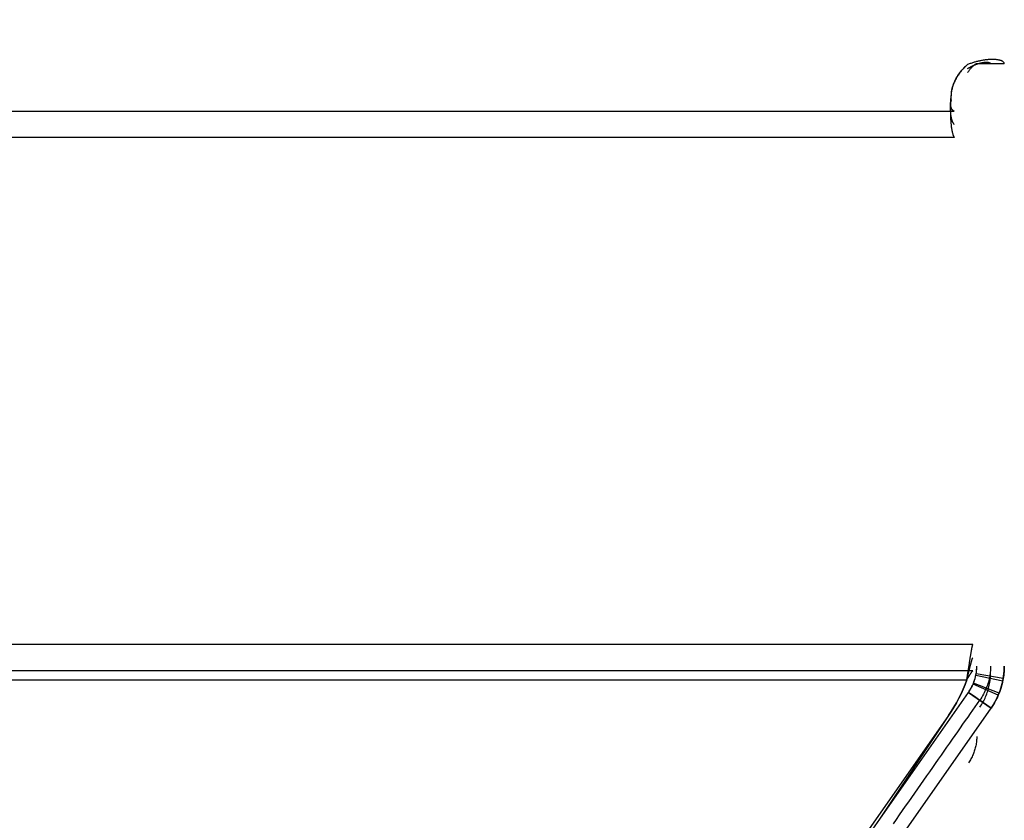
# Model space of a CAD drawing. Header units: millimetres. Extents: x -445 to 455, y -100 to 117.
# Tile 12 of 13: x 401 to 455, y -33 to 11. Entities that reach past the tile are written whole.
import ezdxf

# ---------------------------------------------------------------- set-up
doc = ezdxf.new("R2010")
doc.units = ezdxf.units.MM
doc.header["$MEASUREMENT"] = 0
doc.layers.add('Predefinito', color=5, linetype='Continuous')

# ---------------------------------------------------------------- blocks, each defined once
blk = doc.blocks.new('(#4957) MENSOLA_INTELIGENTE')
at = {"layer": 'Predefinito', "extrusion": (1, 0, 0)}
for points in [[(253.053, -143.639), (234.662, -83.486)], [(253.053, -143.639), (234.662, -83.486)], [(253.053, -143.639), (234.662, -83.486)], [(234.662, -83.486), (234.606, -83.308), (234.546, -83.13), (234.483, -82.952), (234.416, -82.775), (234.345, -82.598), (234.27, -82.421), (234.191, -82.245), (234.109, -82.07), (234.023, -81.895), (233.933, -81.722), (233.839, -81.549), (233.741, -81.378), (233.64, -81.207), (233.535, -81.039), (233.426, -80.871), (233.313, -80.706), (233.197, -80.542), (233.077, -80.38), (232.954, -80.22), (232.827, -80.062), (232.696, -79.906), (232.562, -79.753), (232.425, -79.602), (232.284, -79.453), (232.14, -79.308), (231.993, -79.165), (231.842, -79.025), (231.689, -78.888), (231.533, -78.754), (231.374, -78.623), (231.212, -78.495), (231.048, -78.371), (230.881, -78.25), (230.711, -78.132), (230.54, -78.019), (230.366, -77.908), (230.19, -77.802), (230.012, -77.699), (229.832, -77.6), (229.651, -77.505), (229.468, -77.414), (229.283, -77.327), (229.097, -77.243), (228.91, -77.164), (228.722, -77.089), (228.533, -77.017), (228.343, -76.95), (228.152, -76.887), (227.961, -76.827), (227.769, -76.772), (227.577, -76.721), (227.385, -76.674), (227.192, -76.631), (227, -76.591), (226.807, -76.556), (226.615, -76.525), (226.423, -76.497), (226.232, -76.474), (226.041, -76.454), (225.851, -76.438), (225.662, -76.425), (225.473, -76.416), (225.286, -76.411), (225.099, -76.409)], [(225.099, -76.409), (225.444, -76.415), (225.788, -76.433), (226.131, -76.463), (226.472, -76.504), (226.813, -76.557), (227.151, -76.622), (227.487, -76.698), (227.819, -76.786), (228.149, -76.886), (228.475, -76.996), (228.797, -77.118), (229.115, -77.251), (229.428, -77.395), (229.736, -77.549), (230.038, -77.714), (230.334, -77.889), (230.625, -78.074), (230.908, -78.27), (231.185, -78.474), (231.455, -78.689), (231.717, -78.912), (231.971, -79.144), (232.217, -79.385), (232.455, -79.634), (232.684, -79.892), (232.903, -80.157), (233.114, -80.429), (233.315, -80.708), (233.507, -80.995), (233.688, -81.287), (233.859, -81.586), (234.02, -81.89), (234.17, -82.2), (234.31, -82.515), (234.439, -82.834), (234.556, -83.158), (234.662, -83.486)], [(234.662, -83.486), (234.606, -83.308), (234.546, -83.13), (234.483, -82.952), (234.416, -82.775), (234.345, -82.598), (234.27, -82.421), (234.191, -82.245), (234.109, -82.07), (234.023, -81.895), (233.933, -81.722), (233.839, -81.549), (233.741, -81.378), (233.64, -81.207), (233.535, -81.039), (233.426, -80.871), (233.313, -80.706), (233.197, -80.542), (233.077, -80.38), (232.954, -80.22), (232.827, -80.062), (232.696, -79.906), (232.562, -79.753), (232.425, -79.602), (232.284, -79.453), (232.14, -79.308), (231.993, -79.165), (231.842, -79.025), (231.689, -78.888), (231.533, -78.754), (231.374, -78.623), (231.212, -78.495), (231.048, -78.371), (230.881, -78.25), (230.711, -78.132), (230.54, -78.019), (230.366, -77.908), (230.19, -77.802), (230.012, -77.699), (229.832, -77.6), (229.651, -77.505), (229.468, -77.414), (229.283, -77.327), (229.097, -77.243), (228.91, -77.164), (228.722, -77.089), (228.533, -77.017), (228.343, -76.95), (228.152, -76.887), (227.961, -76.827), (227.769, -76.772), (227.577, -76.721), (227.385, -76.674), (227.192, -76.631), (227, -76.591), (226.807, -76.556), (226.615, -76.525), (226.423, -76.497), (226.232, -76.474), (226.041, -76.454), (225.851, -76.438), (225.662, -76.425), (225.473, -76.416), (225.286, -76.411), (225.099, -76.409)], [(225.099, -76.409), (140.921, -76.409)], [(141.647, -76.409), (141.647, -188.156)], [(141.647, -76.409), (141.647, -188.156)], [(140.921, -76.409), (140.68, -76.406), (140.439, -76.398), (140.198, -76.383), (139.957, -76.363), (139.717, -76.337), (139.476, -76.304), (139.237, -76.267), (138.999, -76.223), (138.761, -76.173), (138.525, -76.118), (138.291, -76.057), (138.058, -75.991), (137.827, -75.919), (137.598, -75.841), (137.372, -75.759), (137.148, -75.671)], [(137.148, -75.671), (137.449, -75.787), (137.753, -75.894), (138.06, -75.991), (138.37, -76.079), (138.683, -76.156), (138.999, -76.223), (139.316, -76.28), (139.635, -76.326), (139.955, -76.363), (140.276, -76.389), (140.598, -76.404), (140.921, -76.409)], [(140.921, -76.409), (140.68, -76.406), (140.439, -76.398), (140.198, -76.383), (139.957, -76.363), (139.717, -76.337), (139.476, -76.304), (139.237, -76.267), (138.999, -76.223), (138.761, -76.173), (138.525, -76.118), (138.291, -76.057), (138.058, -75.991), (137.827, -75.919), (137.598, -75.841), (137.372, -75.759), (137.148, -75.671)], [(137.148, -75.671), (27.318, -75.671)], [(137.148, -75.671), (27.318, -75.671)], [(133.747, -73.376), (26.616, -73.376)], [(130.921, -74.929), (129.421, -74.929)], [(129.505, -76.842), (129.067, -75.408)], [(129.505, -76.842), (129.36, -76.366)], [(42.534, -103.432), (128.182, -77.246)], [(128.182, -77.246), (127.744, -75.812)], [(127.963, -76.529), (42.314, -102.715)], [(42.095, -101.997), (127.744, -75.812)], [(84.919, -88.905), (85.358, -90.339)], [(66.629, -211.091), (35.254, -108.471)], [(66.629, -211.091), (35.254, -108.471)], [(65.712, -209.803), (34.586, -107.996)], [(64.277, -210.242), (33.152, -108.435)], [(36.612, -105.242), (42.534, -103.432)], [(42.095, -101.997), (42.534, -103.432)], [(36.393, -104.525), (42.314, -102.715)], [(36.174, -103.808), (42.095, -101.997)], [(39.573, -104.337), (39.134, -102.903)], [(35.254, -108.471), (35.346, -108.45), (35.437, -108.425), (35.526, -108.398), (35.615, -108.367), (35.703, -108.333), (35.789, -108.296), (35.875, -108.257), (35.958, -108.214), (36.041, -108.168), (36.121, -108.12), (36.2, -108.069), (36.277, -108.015), (36.352, -107.958), (36.425, -107.899), (36.496, -107.837), (36.565, -107.773), (36.631, -107.707), (36.695, -107.638), (36.757, -107.567), (36.816, -107.494), (36.873, -107.419), (36.927, -107.342), (36.978, -107.264), (37.027, -107.183), (37.072, -107.101), (37.115, -107.017), (37.155, -106.932), (37.192, -106.846), (37.226, -106.758), (37.256, -106.669), (37.284, -106.579), (37.308, -106.488), (37.33, -106.397), (37.348, -106.305), (37.363, -106.212), (37.374, -106.119), (37.383, -106.025), (37.388, -105.931), (37.39, -105.837), (37.389, -105.743), (37.384, -105.649), (37.376, -105.556), (37.365, -105.462), (37.35, -105.369), (37.333, -105.277), (37.312, -105.186), (37.288, -105.095), (37.261, -105.005), (37.23, -104.916), (37.197, -104.828), (37.16, -104.741), (37.121, -104.656), (37.079, -104.572), (37.033, -104.49), (36.985, -104.409), (36.934, -104.33), (36.881, -104.253), (36.825, -104.177), (36.766, -104.104), (36.704, -104.033), (36.641, -103.964), (36.574, -103.897), (36.506, -103.833), (36.435, -103.771), (36.363, -103.711), (36.288, -103.654)], [(35.254, -108.471), (35.346, -108.45), (35.437, -108.425), (35.526, -108.398), (35.615, -108.367), (35.703, -108.333), (35.789, -108.296), (35.875, -108.257), (35.958, -108.214), (36.041, -108.168), (36.121, -108.12), (36.2, -108.069), (36.277, -108.015), (36.352, -107.958), (36.425, -107.899), (36.496, -107.837), (36.565, -107.773), (36.631, -107.707), (36.695, -107.638), (36.757, -107.567), (36.816, -107.494), (36.873, -107.419), (36.927, -107.342), (36.978, -107.264), (37.027, -107.183), (37.072, -107.101), (37.115, -107.017), (37.155, -106.932), (37.192, -106.846), (37.226, -106.758), (37.256, -106.669), (37.284, -106.579), (37.308, -106.488), (37.33, -106.397), (37.348, -106.305), (37.363, -106.212), (37.374, -106.119), (37.383, -106.025), (37.388, -105.931), (37.39, -105.837), (37.389, -105.743), (37.384, -105.649), (37.376, -105.556), (37.365, -105.462), (37.35, -105.369), (37.333, -105.277), (37.312, -105.186), (37.288, -105.095), (37.261, -105.005), (37.23, -104.916), (37.197, -104.828), (37.16, -104.741), (37.121, -104.656), (37.079, -104.572), (37.033, -104.49), (36.985, -104.409), (36.934, -104.33), (36.881, -104.253), (36.825, -104.177), (36.766, -104.104), (36.704, -104.033), (36.641, -103.964), (36.574, -103.897), (36.506, -103.833), (36.435, -103.771), (36.363, -103.711), (36.288, -103.654)], [(36.288, -103.654), (36.361, -103.71), (36.433, -103.769), (36.504, -103.831), (36.539, -103.863), (36.573, -103.895), (36.607, -103.929), (36.64, -103.963), (36.673, -103.998), (36.705, -104.034), (36.737, -104.07), (36.768, -104.107), (36.799, -104.145), (36.829, -104.183), (36.858, -104.222), (36.887, -104.261), (36.915, -104.302), (36.943, -104.342), (36.97, -104.384), (36.996, -104.426), (37.021, -104.468), (37.046, -104.511), (37.07, -104.555), (37.093, -104.599), (37.115, -104.643), (37.136, -104.688), (37.157, -104.733), (37.177, -104.779), (37.196, -104.825), (37.214, -104.872), (37.231, -104.918), (37.248, -104.965), (37.263, -105.013), (37.278, -105.06), (37.292, -105.108), (37.304, -105.156), (37.316, -105.204), (37.327, -105.253), (37.338, -105.301), (37.347, -105.35), (37.355, -105.399), (37.363, -105.447), (37.369, -105.496), (37.375, -105.545), (37.379, -105.593), (37.383, -105.642), (37.386, -105.691), (37.388, -105.739), (37.39, -105.788), (37.39, -105.836), (37.389, -105.884), (37.388, -105.932), (37.386, -105.98), (37.383, -106.027), (37.379, -106.075), (37.374, -106.122), (37.362, -106.215), (37.348, -106.307), (37.33, -106.397), (37.309, -106.487), (37.285, -106.577), (37.257, -106.666), (37.242, -106.711), (37.226, -106.756), (37.21, -106.8), (37.192, -106.845), (37.174, -106.889), (37.154, -106.933), (37.134, -106.977), (37.113, -107.021), (37.092, -107.064), (37.069, -107.107), (37.045, -107.15), (37.021, -107.193), (36.996, -107.235), (36.97, -107.276), (36.943, -107.318), (36.916, -107.359), (36.887, -107.399), (36.858, -107.439), (36.828, -107.479), (36.798, -107.518), (36.766, -107.557), (36.734, -107.594), (36.701, -107.632), (36.668, -107.669), (36.633, -107.705), (36.598, -107.74), (36.563, -107.775), (36.527, -107.81), (36.49, -107.843), (36.452, -107.876), (36.414, -107.908), (36.376, -107.939), (36.337, -107.97), (36.297, -108), (36.257, -108.029), (36.216, -108.057), (36.175, -108.085), (36.134, -108.112), (36.092, -108.138), (36.05, -108.163), (36.008, -108.187), (35.965, -108.211), (35.922, -108.233), (35.878, -108.255), (35.834, -108.276), (35.791, -108.296), (35.746, -108.315), (35.702, -108.334), (35.658, -108.351), (35.613, -108.368), (35.568, -108.384), (35.524, -108.399), (35.434, -108.426), (35.344, -108.45), (35.254, -108.471)], [(36.174, -103.808), (36.612, -105.242)], [(35.559, -102.627), (35.571, -102.664), (35.583, -102.702), (35.597, -102.739), (35.611, -102.776), (35.626, -102.813), (35.642, -102.85), (35.658, -102.886), (35.676, -102.922), (35.694, -102.958), (35.713, -102.994), (35.732, -103.029), (35.752, -103.064), (35.773, -103.098), (35.795, -103.132), (35.817, -103.166), (35.84, -103.199), (35.864, -103.232), (35.888, -103.264), (35.913, -103.296), (35.939, -103.327), (35.965, -103.358), (35.992, -103.388), (36.019, -103.417), (36.047, -103.446), (36.076, -103.474), (36.105, -103.502), (36.134, -103.529), (36.164, -103.555), (36.194, -103.581), (36.225, -103.606), (36.256, -103.63), (36.288, -103.654)], [(36.288, -103.654), (36.234, -103.613), (36.182, -103.571), (36.131, -103.526), (36.082, -103.48), (36.034, -103.433), (35.988, -103.383), (35.944, -103.333), (35.901, -103.28), (35.86, -103.227), (35.821, -103.172), (35.784, -103.115), (35.749, -103.058), (35.715, -102.999), (35.684, -102.939), (35.655, -102.879), (35.628, -102.817), (35.603, -102.754), (35.58, -102.691), (35.559, -102.627)], [(35.559, -102.627), (35.571, -102.664), (35.583, -102.702), (35.597, -102.739), (35.611, -102.776), (35.626, -102.813), (35.642, -102.85), (35.658, -102.886), (35.676, -102.922), (35.694, -102.958), (35.713, -102.994), (35.732, -103.029), (35.752, -103.064), (35.773, -103.098), (35.795, -103.132), (35.817, -103.166), (35.84, -103.199), (35.864, -103.232), (35.888, -103.264), (35.913, -103.296), (35.939, -103.327), (35.965, -103.358), (35.992, -103.388), (36.019, -103.417), (36.047, -103.446), (36.076, -103.474), (36.105, -103.502), (36.134, -103.529), (36.164, -103.555), (36.194, -103.581), (36.225, -103.606), (36.256, -103.63), (36.288, -103.654)], [(34.412, -98.876), (35.559, -102.627)], [(34.412, -98.876), (35.559, -102.627)], [(34.412, -98.876), (35.559, -102.627)], [(34.84, -104.216), (35.278, -105.65)], [(34.468, -105.898), (34.029, -104.463)], [(34.586, -107.996), (33.152, -108.435)], [(33.612, -96.258), (34.412, -98.876)], [(33.612, -96.258), (34.412, -98.876)], [(33.612, -96.258), (34.412, -98.876)], [(32.859, -105.416), (34.175, -106.136)], [(32.701, -106.961), (34.136, -106.522)], [(34.029, -104.463), (34.125, -104.776)], [(27.318, -75.671), (33.612, -96.258)], [(27.318, -75.671), (33.612, -96.258)], [(27.318, -75.671), (33.612, -96.258)]]:
    blk.add_lwpolyline(points, dxfattribs=at)
at = {"layer": 'Predefinito'}
for points in [[(900, 234.662), (898.5, 234.662)], [(898.5, 225.099), (898.5, 140.921)], [(898.5, 225.099), (900, 225.099)], [(900, 225.099), (900, 140.921)], [(898.5, 183.01), (900, 183.01)], [(898.5, 140.921), (900, 140.921)], [(898.5, 137.148), (900, 137.148)], [(898.048, 133.747), (898.048, 26.616)], [(896.953, 130.921), (896.953, 129.421)], [(897.956, 129.421), (897.956, 130.921)], [(898.4, 81.986), (1.6, 81.986)], [(898.4, 81.548), (1.6, 81.548)], [(898.5, 37.39), (900, 37.39)], [(898.5, 36.288), (900, 36.288)], [(900, 35.559), (898.5, 35.559)], [(898.5, 34.986), (900, 34.986)], [(898.5, 34.412), (900, 34.412)], [(897.074, 34.114), (2.926, 34.114)], [(450, 34.136), (897.114, 34.136)], [(898.5, 34.012), (900, 34.012)], [(898.5, 33.612), (900, 33.612)], [(897.074, 32.614), (2.926, 32.614)], [(897.114, 32.701), (450, 32.701)], [(898.5, 30.465), (900, 30.465)], [(900, 27.318), (898.5, 27.318)]]:
    blk.add_lwpolyline(points, dxfattribs=at)
at = {"layer": 'Predefinito', "extrusion": (0.999943, -0.01063, -0.000159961)}
blk.add_lwpolyline([(137.287, -75.669), (146.692, -75.527)], dxfattribs=at)
at = {"layer": 'Predefinito', "extrusion": (0, 1, 0)}
for points in [[(-899.942, -74.99), (-898.464, -75.245)], [(-899.715, -74.187), (-898.322, -74.744)], [(-899.277, -73.376), (-898.048, -74.237)], [(-899.277, -73.376), (-898.463, -73.946)], [(-450, -74.929), (-897.956, -74.929)], [(-896.953, -72.97), (-874.38, -40.732)], [(-896.953, -72.97), (-893.17, -67.27)], [(-897.956, -74.929), (-897.861, -74.671), (-897.757, -74.415), (-897.644, -74.163), (-897.522, -73.915), (-897.392, -73.671), (-897.254, -73.432), (-897.107, -73.198), (-896.953, -72.97)], [(-896.953, -72.97), (-874.38, -40.732)], [(-896.953, -72.97), (-897.108, -73.198), (-897.254, -73.432), (-897.392, -73.671), (-897.522, -73.915), (-897.644, -74.163), (-897.756, -74.415), (-897.861, -74.67), (-897.956, -74.929)], [(-898.279, -76.842), (-450, -76.842)], [(-450, -74.929), (-897.956, -74.929)], [(-896.953, -72.97), (-874.38, -40.732)], [(-897.956, -74.929), (-897.861, -74.671), (-897.757, -74.415), (-897.644, -74.163), (-897.522, -73.915), (-897.392, -73.671), (-897.254, -73.432), (-897.107, -73.198), (-896.953, -72.97)], [(-898.279, -75.408), (-450, -75.408)], [(-898.048, -74.237), (-898.095, -74.307), (-898.14, -74.379), (-898.183, -74.452), (-898.223, -74.527), (-898.261, -74.603), (-898.296, -74.68), (-898.328, -74.759), (-898.357, -74.838), (-898.384, -74.919), (-898.408, -75), (-898.43, -75.082), (-898.448, -75.165), (-898.464, -75.248), (-898.477, -75.332), (-898.487, -75.416), (-898.494, -75.501), (-898.499, -75.586), (-898.5, -75.671)], [(-899.277, -73.376), (-899.353, -73.489), (-899.425, -73.604), (-899.493, -73.721), (-899.557, -73.841), (-899.617, -73.962), (-899.673, -74.086), (-899.725, -74.212), (-899.772, -74.339), (-899.815, -74.468), (-899.853, -74.598), (-899.888, -74.729), (-899.917, -74.862), (-899.943, -74.995), (-899.963, -75.129), (-899.979, -75.264), (-899.991, -75.399), (-899.998, -75.535), (-900, -75.671)], [(-847.565, -2.14), (-898.048, -74.237)], [(-848.794, -1.279), (-899.277, -73.376)], [(-900, -108.471), (-898.5, -108.471)], [(-900, -108.471), (-898.5, -108.471)], [(-450, -105.898), (-897.274, -105.898)], [(-897.274, -104.463), (-450, -104.463)], [(-899.916, -74.857), (-898.448, -75.162)], [(-898.048, -74.237), (-899.277, -73.376)], [(-898.426, -73.972), (-898.048, -74.237)], [(-899.671, -74.081), (-898.294, -74.677)]]:
    blk.add_lwpolyline(points, dxfattribs=at)
at = {"layer": 'Predefinito', "extrusion": (0.819152, 0, 0.573576)}
blk.add_lwpolyline([(133.747, -575.91), (133.565, -575.677), (133.39, -575.441), (133.222, -575.204), (133.06, -574.964), (132.904, -574.721), (132.755, -574.477), (132.611, -574.23), (132.474, -573.982), (132.343, -573.731), (132.218, -573.478), (132.1, -573.222), (131.987, -572.965), (131.88, -572.706), (131.779, -572.445), (131.684, -572.181), (131.595, -571.916), (131.512, -571.648), (131.434, -571.379), (131.362, -571.107), (131.295, -570.834), (131.235, -570.558), (131.179, -570.281), (131.129, -570.002), (131.085, -569.721), (131.046, -569.438), (131.013, -569.153), (130.984, -568.866), (130.961, -568.577), (130.943, -568.287), (130.931, -567.995), (130.921, -567.405)], dxfattribs=at)
blk.add_lwpolyline([(133.747, -575.91), (133.565, -575.677), (133.39, -575.441), (133.222, -575.204), (133.06, -574.964), (132.904, -574.721), (132.755, -574.477), (132.611, -574.23), (132.474, -573.982), (132.343, -573.731), (132.218, -573.478), (132.1, -573.222), (131.987, -572.965), (131.88, -572.706), (131.779, -572.445), (131.684, -572.181), (131.595, -571.916), (131.512, -571.648), (131.434, -571.379), (131.362, -571.107), (131.295, -570.834), (131.235, -570.558), (131.179, -570.281), (131.129, -570.002), (131.085, -569.721), (131.046, -569.438), (131.013, -569.153), (130.984, -568.866), (130.961, -568.577), (130.943, -568.287), (130.931, -567.995), (130.921, -567.405)], dxfattribs=at)
at = {"layer": 'Predefinito', "extrusion": (1, -7.2814e-06, 5.30847e-06)}
blk.add_lwpolyline([(130.543, -76.113), (129.331, -75.229)], dxfattribs=at)
at = {"layer": 'Predefinito', "extrusion": (0, -0.292372, 0.956305)}
for points in [[(898.4, 99.997), (898.398, 100.17), (898.392, 100.344), (898.383, 100.518), (898.37, 100.691), (898.353, 100.864), (898.332, 101.037), (898.308, 101.209), (898.279, 101.38)], [(898.279, 101.38), (898.323, 101.105), (898.357, 100.829), (898.381, 100.552), (898.395, 100.275), (898.4, 99.997)], [(898.4, 99.997), (898.398, 100.17), (898.392, 100.344), (898.383, 100.518), (898.37, 100.691), (898.353, 100.864), (898.332, 101.037), (898.308, 101.209), (898.279, 101.38)], [(897.833, 2.848), (897.866, 2.882), (897.897, 2.917), (897.928, 2.953), (897.959, 2.99), (897.988, 3.027), (898.017, 3.066), (898.045, 3.105), (898.072, 3.145), (898.098, 3.186), (898.123, 3.228), (898.147, 3.27), (898.171, 3.313), (898.193, 3.356), (898.214, 3.4), (898.234, 3.445), (898.253, 3.49), (898.271, 3.535), (898.287, 3.581), (898.303, 3.627), (898.317, 3.674), (898.331, 3.721), (898.343, 3.768), (898.354, 3.815), (898.364, 3.863), (898.372, 3.91), (898.38, 3.958), (898.386, 4.005), (898.391, 4.053), (898.395, 4.101), (898.398, 4.148), (898.399, 4.195), (898.4, 4.243)], [(898.4, 4.243), (898.399, 4.176), (898.395, 4.108), (898.39, 4.042), (898.382, 3.975), (898.372, 3.909), (898.36, 3.843), (898.345, 3.777), (898.328, 3.712), (898.309, 3.648), (898.288, 3.584), (898.265, 3.521), (898.24, 3.459), (898.213, 3.397), (898.183, 3.337), (898.152, 3.278), (898.118, 3.219), (898.083, 3.162), (898.046, 3.107), (898.007, 3.052), (897.966, 2.999), (897.923, 2.947), (897.879, 2.896), (897.833, 2.848)], [(897.833, 2.848), (897.866, 2.882), (897.897, 2.917), (897.928, 2.953), (897.959, 2.99), (897.988, 3.027), (898.017, 3.066), (898.045, 3.105), (898.072, 3.145), (898.098, 3.186), (898.123, 3.228), (898.147, 3.27), (898.171, 3.313), (898.193, 3.356), (898.214, 3.4), (898.234, 3.445), (898.253, 3.49), (898.271, 3.535), (898.287, 3.581), (898.303, 3.627), (898.317, 3.674), (898.331, 3.721), (898.343, 3.768), (898.354, 3.815), (898.364, 3.863), (898.372, 3.91), (898.38, 3.958), (898.386, 4.005), (898.391, 4.053), (898.395, 4.101), (898.398, 4.148), (898.399, 4.195), (898.4, 4.243)], [(897.274, 2), (897.299, 2.058), (897.326, 2.116), (897.354, 2.174), (897.383, 2.23), (897.414, 2.286), (897.446, 2.342), (897.479, 2.396), (897.513, 2.45), (897.549, 2.503), (897.586, 2.555), (897.625, 2.607), (897.664, 2.657), (897.705, 2.706), (897.747, 2.754), (897.789, 2.802), (897.833, 2.848)], [(897.833, 2.848), (897.769, 2.78), (897.708, 2.71), (897.649, 2.638), (897.593, 2.565), (897.539, 2.489), (897.488, 2.411), (897.44, 2.332), (897.394, 2.251), (897.351, 2.169), (897.311, 2.085), (897.274, 2)], [(897.274, 2), (897.299, 2.058), (897.326, 2.116), (897.354, 2.174), (897.383, 2.23), (897.414, 2.286), (897.446, 2.342), (897.479, 2.396), (897.513, 2.45), (897.549, 2.503), (897.586, 2.555), (897.625, 2.607), (897.664, 2.657), (897.705, 2.706), (897.747, 2.754), (897.789, 2.802), (897.833, 2.848)]]:
    blk.add_lwpolyline(points, dxfattribs=at)
at = {"layer": 'Predefinito', "extrusion": (1, 0.000995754, -1.40319e-06)}
blk.add_lwpolyline([(26.423, -75.669), (126.849, -75.811)], dxfattribs=at)
at = {"layer": 'Predefinito', "extrusion": (0.999863, 0.015922, 0.004542)}
blk.add_lwpolyline([(27.785, -106.08), (21.977, -107.736)], dxfattribs=at)
at = {"layer": 'Predefinito', "extrusion": (0.886362, -0.275996, -0.371737)}
blk.add_lwpolyline([(301.772, 218.666), (301.633, 218.501)], dxfattribs=at)
at = {"layer": 'Predefinito', "extrusion": (0, 0.956305, 0.292372)}
for points in [[(-898, -113.389), (-897.958, -113.353), (-897.917, -113.315), (-897.877, -113.276), (-897.837, -113.236), (-897.798, -113.195), (-897.76, -113.154), (-897.723, -113.111), (-897.686, -113.068), (-897.65, -113.024), (-897.616, -112.979), (-897.582, -112.933), (-897.549, -112.887), (-897.517, -112.839), (-897.486, -112.792), (-897.456, -112.743), (-897.427, -112.694), (-897.399, -112.644), (-897.372, -112.593), (-897.346, -112.542), (-897.321, -112.491), (-897.298, -112.439), (-897.275, -112.387), (-897.254, -112.334), (-897.234, -112.281), (-897.215, -112.228), (-897.197, -112.174), (-897.18, -112.12), (-897.165, -112.066), (-897.15, -112.012), (-897.137, -111.957), (-897.125, -111.903), (-897.114, -111.848)], [(-897.114, -111.848), (-897.133, -111.937), (-897.154, -112.025), (-897.178, -112.112), (-897.205, -112.199), (-897.235, -112.284), (-897.268, -112.368), (-897.303, -112.452), (-897.342, -112.534), (-897.383, -112.614), (-897.427, -112.694), (-897.473, -112.771), (-897.522, -112.848), (-897.574, -112.922), (-897.628, -112.995), (-897.684, -113.066), (-897.743, -113.135), (-897.804, -113.201), (-897.867, -113.266), (-897.933, -113.329), (-898, -113.389)], [(-898, -113.389), (-897.958, -113.353), (-897.917, -113.315), (-897.877, -113.276), (-897.837, -113.236), (-897.798, -113.195), (-897.76, -113.154), (-897.723, -113.111), (-897.686, -113.068), (-897.65, -113.024), (-897.616, -112.979), (-897.582, -112.933), (-897.549, -112.887), (-897.517, -112.839), (-897.486, -112.792), (-897.456, -112.743), (-897.427, -112.694), (-897.399, -112.644), (-897.372, -112.593), (-897.346, -112.542), (-897.321, -112.491), (-897.298, -112.439), (-897.275, -112.387), (-897.254, -112.334), (-897.234, -112.281), (-897.215, -112.228), (-897.197, -112.174), (-897.18, -112.12), (-897.165, -112.066), (-897.15, -112.012), (-897.137, -111.957), (-897.125, -111.903), (-897.114, -111.848)]]:
    blk.add_lwpolyline(points, dxfattribs=at)
at = {"layer": 'Predefinito', "extrusion": (0.148939, -0.15824, 0.976103)}
blk.add_lwpolyline([(678.031, -601.279), (678.031, -599.778)], dxfattribs=at)
at = {"layer": 'Predefinito', "extrusion": (0, 0.898285, 0.439413)}
blk.add_lwpolyline([(-898.5, -79.977), (-898.499, -79.906), (-898.497, -79.835), (-898.493, -79.764), (-898.487, -79.693), (-898.48, -79.622), (-898.471, -79.551), (-898.46, -79.481), (-898.448, -79.412), (-898.434, -79.342), (-898.419, -79.273), (-898.402, -79.205), (-898.383, -79.137), (-898.363, -79.07), (-898.342, -79.003), (-898.319, -78.937), (-898.294, -78.872), (-898.268, -78.807), (-898.241, -78.744), (-898.212, -78.681), (-898.182, -78.619), (-898.15, -78.558), (-898.118, -78.498), (-898.083, -78.439), (-898.048, -78.381)], dxfattribs=at)
at = {"layer": 'Predefinito', "extrusion": (0, 0.935934, 0.352177)}
blk.add_lwpolyline([(-898.662, -78.451), (-898.708, -78.524), (-898.753, -78.597), (-898.796, -78.672), (-898.837, -78.748), (-898.876, -78.825), (-898.913, -78.904), (-898.949, -78.983), (-898.982, -79.064), (-899.014, -79.145), (-899.044, -79.227), (-899.072, -79.31), (-899.098, -79.394), (-899.122, -79.479), (-899.144, -79.565), (-899.164, -79.651), (-899.182, -79.737), (-899.198, -79.824), (-899.212, -79.912), (-899.223, -80), (-899.233, -80.088), (-899.24, -80.176), (-899.246, -80.265), (-899.249, -80.354), (-899.25, -80.443)], dxfattribs=at)
at = {"layer": 'Predefinito', "extrusion": (-0.139343, 0.970042, 0.199003)}
for points in [[(-839.604, 20.985), (-892.708, -52.584)], [(-840.212, 21.423), (-893.316, -52.145)], [(-893.924, -51.706), (-840.82, 21.862)]]:
    blk.add_lwpolyline(points, dxfattribs=at)
at = {"layer": 'Predefinito'}
for points in [[(898.048, 133.747, -74.237), (898.09, 133.844, -74.298), (898.13, 133.945, -74.361), (898.167, 134.05, -74.424), (898.202, 134.159, -74.487), (898.235, 134.272, -74.551), (898.266, 134.389, -74.615), (898.295, 134.51, -74.679), (898.322, 134.636, -74.744), (898.346, 134.766, -74.808), (898.369, 134.9, -74.872), (898.389, 135.038, -74.936), (898.408, 135.181, -75), (898.425, 135.327, -75.063), (898.439, 135.476, -75.124), (898.452, 135.629, -75.185), (898.464, 135.785, -75.245), (898.481, 136.106, -75.361), (898.492, 136.44, -75.47), (898.498, 136.787, -75.573), (898.5, 137.148, -75.671)], [(899.25, 137.148, -75.671), (899.249, 136.966, -75.608), (899.248, 136.787, -75.544), (899.244, 136.612, -75.478), (899.24, 136.44, -75.41), (899.233, 136.272, -75.34), (899.225, 136.106, -75.268), (899.215, 135.944, -75.193), (899.203, 135.785, -75.118), (899.188, 135.629, -75.04), (899.171, 135.476, -74.961), (899.152, 135.327, -74.88), (899.13, 135.181, -74.798), (899.106, 135.038, -74.716), (899.08, 134.9, -74.633), (899.05, 134.766, -74.549), (899.018, 134.636, -74.466), (898.984, 134.51, -74.382), (898.946, 134.389, -74.298), (898.906, 134.272, -74.215), (898.863, 134.159, -74.132), (898.817, 134.05, -74.05), (898.768, 133.945, -73.968), (898.717, 133.844, -73.887), (898.662, 133.747, -73.806)], [(900, 137.148, -75.671), (899.999, 136.966, -75.594), (899.997, 136.787, -75.515), (899.993, 136.612, -75.434), (899.987, 136.44, -75.35), (899.979, 136.272, -75.263), (899.969, 136.106, -75.175), (899.957, 135.944, -75.083), (899.942, 135.785, -74.99), (899.924, 135.629, -74.894), (899.903, 135.476, -74.797), (899.879, 135.327, -74.698), (899.853, 135.181, -74.597), (899.823, 135.038, -74.496), (899.79, 134.9, -74.393), (899.754, 134.766, -74.29), (899.715, 134.636, -74.187), (899.672, 134.51, -74.084), (899.626, 134.389, -73.982), (899.577, 134.272, -73.879), (899.524, 134.159, -73.777), (899.467, 134.05, -73.676), (899.407, 133.945, -73.575), (899.344, 133.844, -73.475), (899.277, 133.747, -73.376)], [(893.953, 130.924, -67.08), (894.121, 130.933, -67.321), (894.289, 130.948, -67.561), (894.457, 130.97, -67.801), (894.624, 130.997, -68.04), (894.791, 131.029, -68.278), (894.958, 131.068, -68.516), (895.123, 131.112, -68.752), (895.288, 131.162, -68.988), (895.452, 131.217, -69.222), (895.615, 131.278, -69.455), (895.777, 131.345, -69.686), (895.938, 131.417, -69.916), (896.098, 131.494, -70.144), (896.256, 131.577, -70.37), (896.413, 131.665, -70.594), (896.569, 131.758, -70.816), (896.723, 131.856, -71.036), (896.875, 131.959, -71.254), (897.025, 132.068, -71.469), (897.174, 132.182, -71.681), (897.321, 132.3, -71.89), (897.465, 132.423, -72.097), (897.608, 132.552, -72.301), (897.748, 132.685, -72.501), (897.887, 132.823, -72.699), (898.022, 132.965, -72.892), (898.156, 133.112, -73.083), (898.286, 133.264, -73.269), (898.414, 133.421, -73.452), (898.54, 133.581, -73.631), (898.662, 133.747, -73.806)], [(897.956, 130.921, -74.929), (897.962, 130.92, -74.969), (897.969, 130.919, -75.008), (897.975, 130.917, -75.047), (897.982, 130.914, -75.086), (897.988, 130.91, -75.125), (897.995, 130.905, -75.163), (898.001, 130.9, -75.202), (898.007, 130.894, -75.241), (898.014, 130.887, -75.279), (898.02, 130.879, -75.318), (898.026, 130.87, -75.356), (898.032, 130.861, -75.394), (898.038, 130.851, -75.432), (898.044, 130.84, -75.47), (898.05, 130.829, -75.507), (898.056, 130.816, -75.545), (898.062, 130.803, -75.582), (898.067, 130.789, -75.619), (898.073, 130.775, -75.655), (898.079, 130.76, -75.692), (898.084, 130.744, -75.728), (898.09, 130.727, -75.764), (898.095, 130.71, -75.799), (898.101, 130.692, -75.834), (898.106, 130.673, -75.869), (898.112, 130.654, -75.904), (898.117, 130.634, -75.938), (898.122, 130.613, -75.972), (898.128, 130.592, -76.005), (898.133, 130.57, -76.039), (898.138, 130.548, -76.071), (898.143, 130.525, -76.103), (898.148, 130.501, -76.135), (898.153, 130.477, -76.167), (898.158, 130.452, -76.198), (898.163, 130.426, -76.228), (898.168, 130.4, -76.258), (898.172, 130.373, -76.288), (898.177, 130.346, -76.317), (898.182, 130.318, -76.345), (898.186, 130.29, -76.373), (898.191, 130.261, -76.401), (898.195, 130.232, -76.428), (898.2, 130.202, -76.454), (898.204, 130.171, -76.48), (898.209, 130.14, -76.505), (898.213, 130.109, -76.529), (898.217, 130.077, -76.553), (898.222, 130.045, -76.577), (898.226, 130.012, -76.599), (898.23, 129.978, -76.621), (898.234, 129.945, -76.643), (898.238, 129.91, -76.663), (898.242, 129.875, -76.683), (898.246, 129.84, -76.703), (898.25, 129.805, -76.721), (898.254, 129.769, -76.739), (898.258, 129.732, -76.756), (898.261, 129.695, -76.772), (898.265, 129.658, -76.788), (898.269, 129.62, -76.803), (898.272, 129.582, -76.817), (898.276, 129.544, -76.83), (898.279, 129.505, -76.842)], [(897.956, 130.171, -74.929), (897.962, 130.171, -74.954), (897.969, 130.17, -74.978), (897.975, 130.169, -75.002), (897.982, 130.167, -75.027), (897.988, 130.165, -75.051), (897.995, 130.162, -75.075), (898.001, 130.159, -75.1), (898.007, 130.155, -75.124), (898.013, 130.151, -75.148), (898.019, 130.146, -75.172), (898.026, 130.141, -75.196), (898.032, 130.136, -75.22), (898.038, 130.13, -75.244), (898.044, 130.123, -75.267), (898.05, 130.116, -75.291), (898.055, 130.109, -75.314), (898.061, 130.101, -75.338), (898.067, 130.092, -75.361), (898.073, 130.084, -75.384), (898.078, 130.074, -75.407), (898.084, 130.065, -75.43), (898.09, 130.055, -75.452), (898.095, 130.044, -75.475), (898.101, 130.033, -75.497), (898.106, 130.021, -75.519), (898.111, 130.01, -75.54), (898.117, 129.997, -75.562), (898.122, 129.984, -75.583), (898.127, 129.971, -75.604), (898.132, 129.958, -75.625), (898.138, 129.944, -75.645), (898.143, 129.929, -75.666), (898.148, 129.914, -75.686), (898.153, 129.899, -75.705), (898.158, 129.883, -75.725), (898.163, 129.867, -75.744), (898.167, 129.851, -75.762), (898.172, 129.834, -75.781), (898.177, 129.817, -75.799), (898.182, 129.799, -75.817), (898.186, 129.781, -75.834), (898.191, 129.763, -75.851), (898.195, 129.744, -75.868), (898.2, 129.725, -75.884), (898.204, 129.706, -75.9), (898.209, 129.686, -75.916), (898.213, 129.666, -75.931), (898.217, 129.646, -75.946), (898.222, 129.625, -75.961), (898.226, 129.604, -75.975), (898.23, 129.583, -75.988), (898.234, 129.562, -76.002), (898.238, 129.54, -76.014), (898.242, 129.518, -76.027), (898.246, 129.496, -76.039), (898.25, 129.474, -76.05), (898.254, 129.451, -76.061), (898.258, 129.428, -76.072), (898.261, 129.405, -76.082), (898.265, 129.382, -76.092), (898.269, 129.358, -76.101), (898.272, 129.334, -76.109), (898.276, 129.31, -76.118), (898.279, 129.286, -76.125)], [(897.956, 129.421, -74.929), (897.962, 129.42, -74.939), (897.969, 129.42, -74.949), (897.975, 129.42, -74.959), (897.982, 129.419, -74.968), (897.988, 129.418, -74.978), (897.995, 129.417, -74.988), (898.001, 129.415, -74.998), (898.007, 129.414, -75.007), (898.014, 129.412, -75.017), (898.02, 129.41, -75.026), (898.026, 129.408, -75.036), (898.032, 129.406, -75.046), (898.044, 129.4, -75.064), (898.056, 129.394, -75.083), (898.067, 129.388, -75.102), (898.079, 129.38, -75.12), (898.09, 129.372, -75.138), (898.101, 129.363, -75.156), (898.112, 129.354, -75.173), (898.122, 129.344, -75.19), (898.133, 129.333, -75.207), (898.143, 129.322, -75.223), (898.153, 129.31, -75.239), (898.163, 129.297, -75.254), (898.168, 129.29, -75.262), (898.172, 129.284, -75.269), (898.177, 129.277, -75.276), (898.182, 129.27, -75.283), (898.186, 129.263, -75.29), (898.191, 129.256, -75.297), (898.195, 129.248, -75.304), (898.2, 129.241, -75.311), (898.204, 129.233, -75.317), (898.209, 129.225, -75.323), (898.213, 129.218, -75.329), (898.217, 129.21, -75.335), (898.222, 129.202, -75.341), (898.226, 129.193, -75.347), (898.23, 129.185, -75.352), (898.234, 129.177, -75.358), (898.238, 129.168, -75.363), (898.242, 129.159, -75.368), (898.246, 129.15, -75.373), (898.25, 129.142, -75.377), (898.254, 129.133, -75.382), (898.258, 129.123, -75.386), (898.261, 129.114, -75.39), (898.265, 129.105, -75.394), (898.269, 129.096, -75.398), (898.272, 129.086, -75.401), (898.276, 129.076, -75.404), (898.279, 129.067, -75.408)], [(900, 35.254, -108.471), (899.999, 35.199, -108.485), (899.997, 35.143, -108.499), (899.993, 35.089, -108.513), (899.988, 35.035, -108.526), (899.981, 34.982, -108.539), (899.973, 34.929, -108.551), (899.964, 34.877, -108.563), (899.953, 34.826, -108.574), (899.941, 34.775, -108.585), (899.927, 34.725, -108.596), (899.912, 34.676, -108.606), (899.896, 34.627, -108.616), (899.879, 34.579, -108.625), (899.861, 34.531, -108.634), (899.841, 34.485, -108.642), (899.82, 34.438, -108.65), (899.799, 34.393, -108.658), (899.776, 34.348, -108.665), (899.752, 34.304, -108.671), (899.727, 34.261, -108.677), (899.701, 34.219, -108.683), (899.673, 34.177, -108.688), (899.645, 34.136, -108.693), (899.617, 34.095, -108.697), (899.587, 34.056, -108.701), (899.556, 34.017, -108.704), (899.524, 33.978, -108.707), (899.492, 33.941, -108.709), (899.459, 33.904, -108.711), (899.425, 33.869, -108.712), (899.39, 33.834, -108.713), (899.355, 33.799, -108.713), (899.318, 33.766, -108.713), (899.282, 33.733, -108.712), (899.244, 33.701, -108.711), (899.206, 33.67, -108.709), (899.168, 33.64, -108.706), (899.128, 33.61, -108.704), (899.089, 33.581, -108.7), (899.048, 33.554, -108.696), (899.008, 33.527, -108.692), (898.966, 33.501, -108.687), (898.925, 33.475, -108.681), (898.883, 33.451, -108.675), (898.841, 33.427, -108.669), (898.798, 33.405, -108.662), (898.755, 33.383, -108.654), (898.711, 33.362, -108.646), (898.668, 33.342, -108.637), (898.624, 33.323, -108.627), (898.58, 33.304, -108.617), (898.536, 33.287, -108.607), (898.491, 33.271, -108.596), (898.447, 33.255, -108.584), (898.402, 33.24, -108.572), (898.357, 33.227, -108.559), (898.313, 33.214, -108.546), (898.268, 33.202, -108.532), (898.223, 33.191, -108.517), (898.178, 33.182, -108.502), (898.134, 33.173, -108.486), (898.089, 33.165, -108.469), (898.044, 33.158, -108.452), (898, 33.152, -108.435)], [(898.5, 35.254, -108.471), (898.5, 35.241, -108.472), (898.499, 35.227, -108.474), (898.498, 35.213, -108.475), (898.497, 35.2, -108.476), (898.495, 35.186, -108.476), (898.493, 35.172, -108.477), (898.491, 35.159, -108.477), (898.488, 35.145, -108.477), (898.485, 35.131, -108.476), (898.481, 35.118, -108.475), (898.478, 35.104, -108.474), (898.473, 35.09, -108.473), (898.469, 35.077, -108.471), (898.464, 35.063, -108.469), (898.459, 35.05, -108.467), (898.454, 35.037, -108.465), (898.448, 35.023, -108.462), (898.442, 35.01, -108.459), (898.436, 34.997, -108.456), (898.43, 34.984, -108.452), (898.423, 34.971, -108.448), (898.416, 34.958, -108.444), (898.409, 34.946, -108.439), (898.402, 34.933, -108.435), (898.394, 34.921, -108.43), (898.386, 34.909, -108.424), (898.378, 34.897, -108.418), (898.37, 34.885, -108.412), (898.361, 34.873, -108.406), (898.352, 34.862, -108.399), (898.344, 34.851, -108.393), (898.335, 34.839, -108.385), (898.325, 34.829, -108.378), (898.316, 34.818, -108.37), (898.306, 34.807, -108.362), (898.297, 34.797, -108.353), (898.287, 34.787, -108.344), (898.277, 34.777, -108.335), (898.267, 34.768, -108.326), (898.256, 34.758, -108.316), (898.246, 34.749, -108.306), (898.236, 34.74, -108.296), (898.225, 34.731, -108.285), (898.215, 34.722, -108.274), (898.204, 34.714, -108.263), (898.193, 34.705, -108.251), (898.182, 34.697, -108.239), (898.172, 34.689, -108.227), (898.15, 34.674, -108.202), (898.128, 34.659, -108.176), (898.106, 34.645, -108.149), (898.085, 34.632, -108.121), (898.063, 34.62, -108.091), (898.042, 34.608, -108.06), (898.021, 34.597, -108.029), (898, 34.586, -107.996)], [(898, 33.866, -108.217), (898.026, 33.871, -108.233), (898.052, 33.877, -108.249), (898.078, 33.883, -108.265), (898.105, 33.89, -108.28), (898.131, 33.897, -108.295), (898.158, 33.905, -108.309), (898.185, 33.914, -108.324), (898.212, 33.923, -108.337), (898.239, 33.932, -108.351), (898.266, 33.942, -108.364), (898.294, 33.952, -108.377), (898.321, 33.964, -108.389), (898.348, 33.975, -108.401), (898.376, 33.987, -108.412), (898.403, 34, -108.423), (898.43, 34.013, -108.434), (898.457, 34.027, -108.444), (898.484, 34.041, -108.454), (898.511, 34.056, -108.464), (898.538, 34.072, -108.473), (898.564, 34.088, -108.482), (898.591, 34.104, -108.49), (898.617, 34.122, -108.498), (898.643, 34.14, -108.505), (898.668, 34.158, -108.512), (898.694, 34.177, -108.519), (898.719, 34.197, -108.525), (898.743, 34.217, -108.53), (898.768, 34.238, -108.536), (898.792, 34.259, -108.541), (898.815, 34.281, -108.545), (898.838, 34.304, -108.549), (898.861, 34.327, -108.552), (898.884, 34.351, -108.556), (898.905, 34.376, -108.558), (898.927, 34.401, -108.56), (898.947, 34.427, -108.562), (898.968, 34.453, -108.564), (898.987, 34.479, -108.565), (899.007, 34.507, -108.565), (899.025, 34.534, -108.565), (899.043, 34.562, -108.565), (899.061, 34.591, -108.564), (899.077, 34.62, -108.563), (899.093, 34.649, -108.562), (899.109, 34.679, -108.56), (899.124, 34.709, -108.558), (899.138, 34.739, -108.556), (899.151, 34.77, -108.553), (899.164, 34.801, -108.55), (899.176, 34.832, -108.546), (899.187, 34.864, -108.542), (899.197, 34.895, -108.538), (899.206, 34.927, -108.533), (899.215, 34.959, -108.529), (899.223, 34.992, -108.523), (899.23, 35.024, -108.518), (899.236, 35.057, -108.512), (899.241, 35.09, -108.506), (899.246, 35.122, -108.499), (899.249, 35.155, -108.493), (899.251, 35.188, -108.486), (899.253, 35.221, -108.478), (899.253, 35.254, -108.471)], [(897.114, 34.136, -106.522), (897.11, 34.132, -106.51), (897.105, 34.129, -106.497), (897.101, 34.126, -106.485), (897.097, 34.123, -106.472), (897.093, 34.121, -106.46), (897.089, 34.119, -106.447), (897.086, 34.117, -106.434), (897.083, 34.116, -106.422), (897.08, 34.115, -106.409), (897.077, 34.115, -106.397), (897.075, 34.114, -106.385), (897.073, 34.114, -106.372), (897.071, 34.115, -106.36), (897.069, 34.115, -106.347), (897.067, 34.116, -106.335), (897.066, 34.118, -106.323), (897.065, 34.119, -106.311), (897.064, 34.121, -106.299), (897.063, 34.123, -106.287), (897.063, 34.126, -106.275), (897.063, 34.129, -106.263), (897.063, 34.132, -106.251), (897.063, 34.135, -106.239), (897.063, 34.139, -106.228), (897.064, 34.142, -106.216), (897.065, 34.147, -106.205), (897.066, 34.151, -106.194), (897.068, 34.156, -106.182), (897.069, 34.16, -106.171), (897.071, 34.166, -106.16), (897.073, 34.171, -106.15), (897.076, 34.177, -106.139), (897.078, 34.183, -106.128), (897.081, 34.189, -106.118), (897.084, 34.195, -106.108), (897.087, 34.202, -106.098), (897.091, 34.209, -106.088), (897.095, 34.216, -106.078), (897.099, 34.223, -106.068), (897.103, 34.231, -106.059), (897.107, 34.238, -106.05), (897.112, 34.246, -106.041), (897.117, 34.254, -106.032), (897.122, 34.263, -106.023), (897.127, 34.271, -106.015), (897.133, 34.28, -106.006), (897.139, 34.289, -105.998), (897.145, 34.298, -105.99), (897.151, 34.308, -105.983), (897.158, 34.317, -105.975), (897.164, 34.327, -105.968), (897.171, 34.337, -105.961), (897.179, 34.347, -105.955), (897.186, 34.357, -105.948), (897.194, 34.367, -105.942), (897.202, 34.378, -105.936), (897.21, 34.389, -105.93), (897.219, 34.399, -105.925), (897.227, 34.41, -105.92), (897.236, 34.422, -105.915), (897.245, 34.433, -105.91), (897.255, 34.444, -105.906), (897.264, 34.456, -105.902), (897.274, 34.468, -105.898)], [(897.114, 32.701, -106.961), (897.11, 32.687, -106.911), (897.105, 32.673, -106.861), (897.101, 32.662, -106.81), (897.097, 32.651, -106.76), (897.093, 32.642, -106.71), (897.089, 32.635, -106.66), (897.086, 32.628, -106.61), (897.083, 32.623, -106.56), (897.08, 32.62, -106.51), (897.077, 32.617, -106.46), (897.075, 32.616, -106.41), (897.073, 32.616, -106.36), (897.071, 32.618, -106.311), (897.069, 32.62, -106.262), (897.067, 32.624, -106.212), (897.066, 32.63, -106.164), (897.065, 32.636, -106.115), (897.064, 32.643, -106.066), (897.063, 32.652, -106.018), (897.063, 32.662, -105.971), (897.063, 32.673, -105.923), (897.063, 32.685, -105.876), (897.063, 32.698, -105.829), (897.063, 32.713, -105.783), (897.064, 32.728, -105.737), (897.065, 32.745, -105.691), (897.066, 32.762, -105.646), (897.068, 32.781, -105.601), (897.069, 32.8, -105.557), (897.071, 32.821, -105.513), (897.073, 32.843, -105.47), (897.076, 32.866, -105.427), (897.078, 32.889, -105.385), (897.081, 32.914, -105.343), (897.084, 32.939, -105.303), (897.087, 32.966, -105.262), (897.091, 32.993, -105.222), (897.095, 33.022, -105.183), (897.099, 33.051, -105.145), (897.103, 33.081, -105.107), (897.107, 33.112, -105.07), (897.112, 33.144, -105.034), (897.117, 33.176, -104.999), (897.122, 33.21, -104.964), (897.127, 33.244, -104.93), (897.133, 33.279, -104.897), (897.139, 33.315, -104.865), (897.145, 33.351, -104.833), (897.151, 33.389, -104.803), (897.158, 33.427, -104.773), (897.164, 33.465, -104.744), (897.171, 33.505, -104.717), (897.179, 33.545, -104.69), (897.186, 33.586, -104.664), (897.194, 33.628, -104.639), (897.202, 33.67, -104.615), (897.21, 33.713, -104.592), (897.219, 33.756, -104.571), (897.227, 33.8, -104.55), (897.236, 33.845, -104.53), (897.245, 33.89, -104.512), (897.255, 33.936, -104.495), (897.264, 33.982, -104.478), (897.274, 34.029, -104.463)], [(897.274, 34.248, -105.178), (897.265, 34.22, -105.187), (897.256, 34.192, -105.197), (897.247, 34.165, -105.207), (897.238, 34.138, -105.218), (897.23, 34.111, -105.23), (897.222, 34.084, -105.242), (897.214, 34.057, -105.255), (897.206, 34.031, -105.269), (897.198, 34.005, -105.283), (897.191, 33.979, -105.298), (897.184, 33.953, -105.314), (897.177, 33.928, -105.33), (897.17, 33.903, -105.347), (897.163, 33.878, -105.365), (897.157, 33.854, -105.383), (897.151, 33.83, -105.402), (897.145, 33.806, -105.421), (897.139, 33.783, -105.441), (897.134, 33.761, -105.461), (897.129, 33.738, -105.482), (897.123, 33.717, -105.504), (897.119, 33.695, -105.526), (897.114, 33.675, -105.549), (897.11, 33.655, -105.572), (897.105, 33.635, -105.596), (897.101, 33.616, -105.62), (897.098, 33.598, -105.645), (897.094, 33.58, -105.67), (897.091, 33.563, -105.695), (897.088, 33.546, -105.721), (897.085, 33.53, -105.748), (897.082, 33.515, -105.775), (897.08, 33.5, -105.802), (897.078, 33.487, -105.83), (897.076, 33.474, -105.858), (897.074, 33.461, -105.887), (897.072, 33.45, -105.916), (897.071, 33.439, -105.945), (897.07, 33.429, -105.974), (897.069, 33.419, -106.004), (897.068, 33.411, -106.034), (897.068, 33.403, -106.064), (897.068, 33.395, -106.095), (897.068, 33.389, -106.125), (897.068, 33.383, -106.156), (897.068, 33.378, -106.187), (897.069, 33.374, -106.218), (897.07, 33.37, -106.249), (897.071, 33.367, -106.281), (897.072, 33.365, -106.312), (897.074, 33.364, -106.343), (897.076, 33.363, -106.375), (897.078, 33.364, -106.406), (897.08, 33.365, -106.437), (897.082, 33.366, -106.468), (897.085, 33.369, -106.499), (897.088, 33.372, -106.53), (897.091, 33.376, -106.561), (897.094, 33.381, -106.592), (897.098, 33.386, -106.622), (897.102, 33.392, -106.653), (897.106, 33.4, -106.683), (897.11, 33.407, -106.713), (897.114, 33.416, -106.742)], [(899.277, 26.616, -73.376), (899.323, 26.637, -73.444), (899.368, 26.658, -73.512), (899.411, 26.679, -73.581), (899.453, 26.7, -73.65), (899.493, 26.721, -73.719), (899.531, 26.742, -73.788), (899.568, 26.763, -73.858), (899.603, 26.785, -73.928), (899.636, 26.806, -73.999), (899.668, 26.828, -74.07), (899.699, 26.85, -74.141), (899.727, 26.872, -74.212), (899.755, 26.893, -74.283), (899.781, 26.915, -74.355), (899.805, 26.937, -74.427), (899.828, 26.959, -74.499), (899.849, 26.982, -74.571), (899.869, 27.004, -74.644), (899.887, 27.026, -74.717), (899.904, 27.048, -74.789), (899.92, 27.07, -74.862), (899.934, 27.093, -74.935), (899.947, 27.115, -75.009), (899.958, 27.138, -75.082), (899.968, 27.16, -75.155), (899.977, 27.183, -75.229), (899.99, 27.227, -75.376), (899.997, 27.273, -75.523), (900, 27.318, -75.671)]]:
    blk.add_polyline3d(points, dxfattribs=at)

msp = doc.modelspace()

# ---------------------------------------------------------------- block references
at = {"layer": 'Predefinito', "extrusion": (0, -1, 0)}
msp.add_blockref('(#4957) MENSOLA_INTELIGENTE', (-445.459, -112.146, 99.868), dxfattribs=at)

doc.saveas('drawing.dxf')
